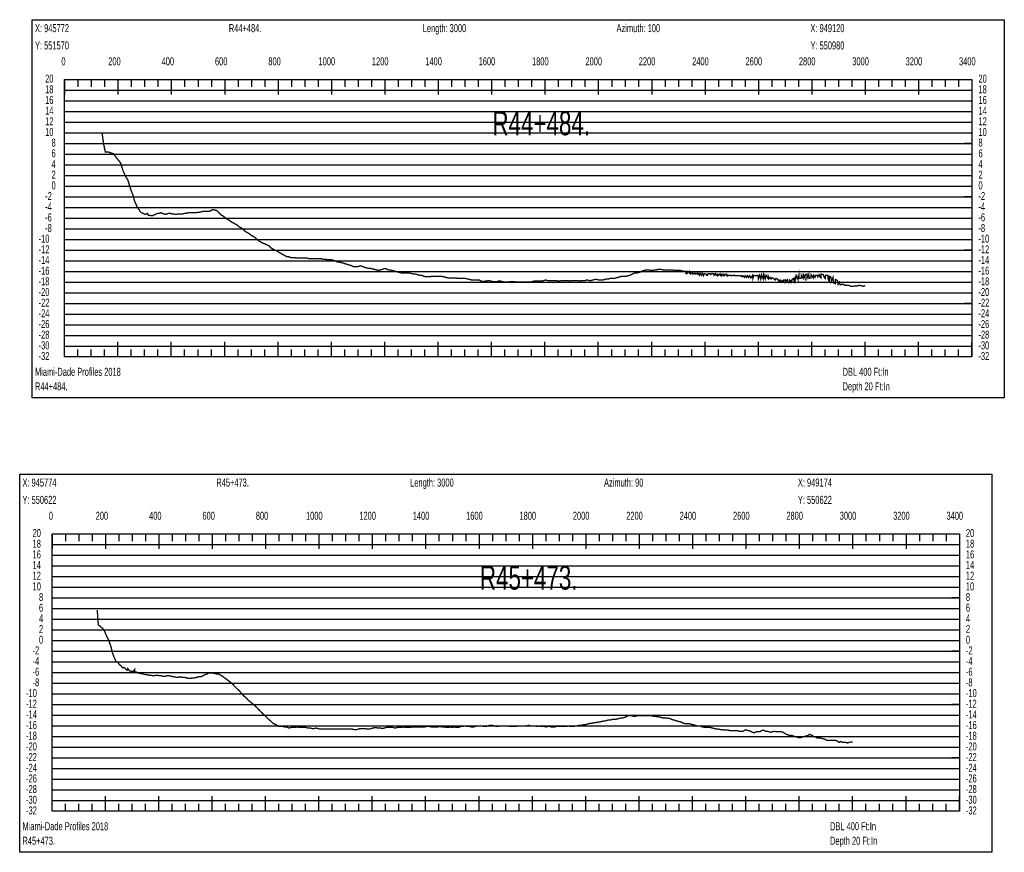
# Model space of a CAD drawing. Header units: inches. Extents: x 471865 to 538526, y 1054316 to 1102451.
# Tile 34 of 114: x 487380 to 491070, y 1074981 to 1078102. Entities that reach past the tile are written whole.
import ezdxf

# ---------------------------------------------------------------- set-up
doc = ezdxf.new("R2010")
doc.units = ezdxf.units.IN
doc.header["$MEASUREMENT"] = 0
for name, color, linetype in [('LABELS', 7, 'Continuous'), ('X_Gr1', 7, 'Continuous'), ('XSECTION', 7, 'Continuous')]:
    doc.layers.add(name, color=color, linetype=linetype)
doc.styles.get("Standard").update_dxf_attribs({"font": 'arial.ttf'})

msp = doc.modelspace()

# ---------------------------------------------------------------- linework, layer by layer
at = {"layer": 'X_Gr1', "color": 6, "linetype": 'Continuous', "lineweight": 18, "true_color": 0xff00ff, "transparency": 33554687, "const_width": 5}
for points in [[(487689.2, 1077675.7), (487689.2, 1077675.7), (487695.4, 1077633.6), (487701.1, 1077606.1), (487715.3, 1077605.4), (487731.2, 1077599.4), (487745.8, 1077581.1), (487758, 1077565.7), (487768.3, 1077534.2), (487778, 1077512.7), (487785, 1077502.8), (487793.2, 1077476.3), (487798.8, 1077458.8), (487804.9, 1077445.2), (487810.1, 1077423.8), (487815.4, 1077411.9), (487820.1, 1077401.1), (487824.5, 1077395.6), (487830.3, 1077384.5), (487836.2, 1077378.8), (487842.7, 1077376.3), (487849.6, 1077372.3), (487855.1, 1077373.8), (487858.5, 1077376.3), (487862.7, 1077369.1), (487867.4, 1077368.5), (487874.2, 1077367.5), (487877.5, 1077367.1), (487879.2, 1077367.9), (487885.5, 1077370.7), (487891.7, 1077373.6), (487898, 1077376), (487904.1, 1077376.2), (487908.7, 1077378.2), (487914.5, 1077376.2), (487920.6, 1077374.2), (487925.3, 1077372.2), (487929.3, 1077374.2), (487933.7, 1077374.2), (487938.8, 1077376.2), (487944.7, 1077376.2), (487950.9, 1077374.2), (487956.7, 1077374.2), (487962.1, 1077372.2), (487967.6, 1077372.2), (487973.5, 1077374.2), (487979.6, 1077374.2), (487985.8, 1077374.2), (487991.7, 1077374.2), (487998, 1077376.2), (488004.7, 1077376.2), (488011.5, 1077378.2), (488018.7, 1077378.2), (488026.1, 1077378.2), (488033.4, 1077378.2), (488040.7, 1077378.2), (488047.7, 1077380.2), (488054.9, 1077380.2), (488062.3, 1077382.2), (488070, 1077384.2), (488077.9, 1077384.2), (488085.6, 1077384.2), (488092.9, 1077384.2), (488099.5, 1077388.2), (488105.8, 1077390.2), (488112.6, 1077388.2), (488119.7, 1077386.2), (488127.2, 1077378.2), (488134.8, 1077370.2), (488142.2, 1077366.2), (488149.8, 1077360.2), (488157.5, 1077354.2), (488165.5, 1077350.2), (488173.5, 1077344.2), (488180.9, 1077340.2), (488188, 1077336.2), (488194.9, 1077332.2), (488202.1, 1077326.2), (488209.8, 1077322.2), (488217.8, 1077316.2), (488225.7, 1077308.2), (488232.9, 1077304.2), (488239.9, 1077300.2), (488247.1, 1077294.2), (488254.3, 1077290.2), (488261.9, 1077286.2), (488269.7, 1077278.2), (488277.4, 1077272.2), (488284.6, 1077268.2), (488291.3, 1077264.2), (488298.6, 1077262.2), (488306.5, 1077258.2), (488314.9, 1077254.2), (488322.7, 1077246.2), (488329.4, 1077242.2), (488335.9, 1077238.2), (488343.4, 1077236.2), (488351.5, 1077230.2), (488359, 1077226.2), (488365.7, 1077222.2), (488373, 1077218.2), (488380.9, 1077214.2), (488388.7, 1077214.2), (488395.8, 1077210.2), (488402.7, 1077210.2), (488410.4, 1077210.2), (488418.7, 1077208.2), (488426.8, 1077208.2), (488434.1, 1077208.2), (488441.2, 1077208.2), (488449, 1077208.2), (488456.9, 1077208.2), (488464.7, 1077206.2), (488472.2, 1077206.2), (488479.5, 1077206.2), (488487.2, 1077206.2), (488494.9, 1077206.2), (488502.4, 1077206.2), (488509.9, 1077206.2), (488517.7, 1077204.2), (488525.8, 1077204.2), (488533.2, 1077202.2), (488540.3, 1077202.2), (488547.5, 1077202.2), (488555, 1077200.2), (488562.7, 1077198.2), (488569.5, 1077194.2), (488576.2, 1077194.2), (488583.5, 1077192.2), (488590.7, 1077190.2), (488597.4, 1077188.2), (488603.4, 1077186.2), (488609.6, 1077184.2), (488616.3, 1077182.2), (488623.8, 1077180.2), (488631.6, 1077176.2), (488638.5, 1077176.2), (488645.6, 1077176.2), (488653.6, 1077178.2), (488662.2, 1077178.2), (488671, 1077174.2), (488678.8, 1077172.2), (488685.8, 1077170.2), (488692.7, 1077170.2), (488700.2, 1077168.2), (488708.7, 1077166.2), (488716.9, 1077164.2), (488724.7, 1077162.2), (488731.8, 1077164.2), (488738.7, 1077166.2), (488746, 1077168.2), (488753.6, 1077168.2), (488761.5, 1077164.2), (488769, 1077164.2), (488776.1, 1077162.2), (488783.1, 1077160.2), (488790, 1077158.2), (488797.4, 1077156.2), (488805.1, 1077154.2), (488812.7, 1077152.2), (488820.5, 1077152.2), (488827.8, 1077152.2), (488834.7, 1077152.2), (488841.8, 1077152.2), (488849.6, 1077150.2), (488857.7, 1077148.2), (488864.8, 1077148.2), (488871.5, 1077146.2), (488878.5, 1077144.2), (488886.2, 1077144.2), (488894.7, 1077140.2), (488902.4, 1077138.2), (488909.3, 1077138.2), (488916.4, 1077138.2), (488924.1, 1077140.2), (488932.2, 1077140.2), (488939.8, 1077140.2), (488946.9, 1077140.2), (488953.8, 1077140.2), (488960.9, 1077140.2), (488969, 1077138.2), (488977.2, 1077136.2), (488984.9, 1077134.2), (488992.1, 1077134.2), (488999.3, 1077134.2), (489006.9, 1077134.2), (489014.4, 1077134.2), (489022.1, 1077132.2), (489029.7, 1077132.2), (489036.5, 1077132.2), (489043.2, 1077132.2), (489050.2, 1077132.2), (489058.2, 1077130.2), (489066.7, 1077128.2), (489074.3, 1077126.2), (489081.1, 1077126.2), (489087.4, 1077126.2), (489094.2, 1077126.2), (489101.9, 1077126.2), (489110.1, 1077122.2), (489117.6, 1077120.2), (489124, 1077122.2), (489130.1, 1077122.2), (489137.1, 1077124.2), (489145.4, 1077122.2), (489153.9, 1077120.2), (489161.1, 1077120.2), (489167.4, 1077120.2), (489174.1, 1077122.2), (489181.6, 1077122.2), (489189.5, 1077120.2), (489197.3, 1077118.2), (489204.7, 1077118.2), (489211.9, 1077118.2), (489218.6, 1077120.2), (489225.7, 1077120.2), (489233.6, 1077120.2), (489241.6, 1077118.2), (489249, 1077118.2), (489255.7, 1077118.2), (489262.9, 1077118.2), (489270.7, 1077118.2), (489278.8, 1077118.2), (489286.6, 1077118.2), (489293.7, 1077118.2), (489300.9, 1077120.2), (489308.3, 1077122.2), (489316, 1077122.2), (489323.6, 1077122.2), (489330.6, 1077122.2), (489337.3, 1077122.2), (489344, 1077124.2), (489351.2, 1077126.2), (489358.3, 1077124.2), (489364.8, 1077124.2), (489370.6, 1077124.2), (489376.5, 1077124.2), (489383.2, 1077124.2), (489390.5, 1077124.2), (489397.7, 1077122.2), (489404.6, 1077122.2), (489411.2, 1077124.2), (489418.1, 1077124.2), (489425.9, 1077124.2), (489433.7, 1077124.2), (489441.1, 1077122.2), (489447.9, 1077124.2), (489454.9, 1077124.2), (489462.4, 1077124.2), (489470.1, 1077124.2), (489477.6, 1077122.2), (489484.2, 1077124.2), (489490.8, 1077124.2), (489498.5, 1077124.2), (489506.6, 1077126.2), (489514.6, 1077124.2), (489521.5, 1077124.2), (489527.8, 1077126.2), (489534.9, 1077128.2), (489543, 1077128.2), (489551.3, 1077126.2), (489558.6, 1077126.2), (489565.1, 1077126.2), (489571.8, 1077128.2), (489578.9, 1077130.2), (489586.2, 1077130.2), (489593.3, 1077132.2), (489600.5, 1077132.2), (489607.8, 1077132.2), (489614.9, 1077134.2), (489622.1, 1077136.2), (489629.6, 1077138.2), (489637.3, 1077140.2), (489645.1, 1077140.2), (489652.7, 1077140.2), (489660.2, 1077142.2), (489667.6, 1077144.2), (489675.1, 1077148.2), (489683, 1077152.2), (489690.9, 1077152.2), (489698.7, 1077154.2), (489706, 1077156.2), (489713.2, 1077160.2), (489720.7, 1077162.2), (489728.4, 1077164.2), (489736.7, 1077164.2), (489744.7, 1077162.2), (489752, 1077162.2), (489758.9, 1077164.2), (489766.1, 1077164.2), (489774.1, 1077166.2), (489782.3, 1077166.2), (489790.3, 1077164.2), (489797.5, 1077164.2), (489804.2, 1077164.2), (489811.6, 1077164.2), (489819.4, 1077164.2), (489827.2, 1077164.2), (489834.3, 1077162.2), (489840.8, 1077162.2), (489847.8, 1077162.2), (489855.6, 1077162.2), (489863.4, 1077160.2), (489870.5, 1077158.2), (489876.9, 1077158.2), (489877.2, 1077150.2), (489881, 1077150.2), (489883.9, 1077158.2), (489891.9, 1077150.2), (489892, 1077156.2), (489895.6, 1077150.2), (489900.2, 1077154.2), (489903.2, 1077148.2), (489907.7, 1077152.2), (489911.3, 1077148.2), (489914.5, 1077152.2), (489919.2, 1077148.2), (489921.7, 1077152.2), (489926.7, 1077144.2), (489929.4, 1077152.2), (489934.4, 1077144.2), (489937.2, 1077152.2), (489942.3, 1077142.2), (489944.9, 1077150.2), (489952.3, 1077148.2), (489954.2, 1077144.2), (489958, 1077144.2), (489959.4, 1077150.2), (489966.1, 1077150.2), (489969.4, 1077146.2), (489973, 1077150.2), (489980.4, 1077150.2), (489981.7, 1077144.2), (489987.9, 1077150.2), (489989.1, 1077144.2), (489995.3, 1077148.2), (489996.1, 1077142.2), (490001.9, 1077148.2), (490007.8, 1077142.2), (490008.4, 1077148.2), (490012, 1077142.2), (490015.7, 1077148.2), (490019.9, 1077142.2), (490023.5, 1077148.2), (490030.7, 1077142.2), (490030.8, 1077146.2), (490034.3, 1077142.2), (490037.1, 1077144.2), (490043.1, 1077144.2), (490045.7, 1077142.2), (490049.7, 1077142.2), (490049.9, 1077144.2), (490057.6, 1077144.2), (490057.7, 1077142.2), (490065.2, 1077142.2), (490065.4, 1077142.2), (490071.9, 1077142.2), (490073.2, 1077142.2), (490078.6, 1077142.2), (490085, 1077140.2), (490086, 1077142.2), (490089, 1077138.2), (490093.8, 1077142.2), (490096.4, 1077136.2), (490101.4, 1077142.2), (490103.7, 1077136.2), (490108.7, 1077142.2), (490111.4, 1077136.2), (490115.6, 1077142.2), (490119.7, 1077134.2), (490126.8, 1077144.2), (490127.6, 1077132.2), (490130.8, 1077142.2), (490138.9, 1077142.2), (490146.3, 1077144.2), (490148.3, 1077130.2), (490153.1, 1077144.2), (490157.1, 1077130.2), (490160.2, 1077146.2), (490166.2, 1077130.2), (490168.3, 1077148.2), (490173.8, 1077130.2), (490177, 1077144.2), (490184.3, 1077132.2), (490185.2, 1077140.2), (490188.1, 1077132.2), (490192.3, 1077136.2), (490196, 1077130.2), (490199, 1077134.2), (490206.3, 1077132.2), (490208, 1077128.2), (490211.9, 1077126.2), (490214, 1077132.2), (490221.8, 1077128.2), (490223.2, 1077124.2), (490227, 1077120.2), (490229.4, 1077126.2), (490234.7, 1077118.2), (490236.5, 1077124.2), (490242.1, 1077120.2), (490242.9, 1077126.2), (490249.3, 1077126.2), (490249.3, 1077118.2), (490256.7, 1077128.2), (490261, 1077116.2), (490265, 1077116.2), (490265.1, 1077126.2), (490272.1, 1077118.2), (490273, 1077126.2), (490279.7, 1077132.2), (490282.3, 1077122.2), (490285.7, 1077134.2), (490285.8, 1077124.2), (490292.3, 1077142.2), (490297.4, 1077126.2), (490300.3, 1077144.2), (490301.2, 1077132.2), (490308.5, 1077132.2), (490309, 1077144.2), (490316, 1077132.2), (490316.9, 1077146.2), (490323.2, 1077132.2), (490323.6, 1077146.2), (490329.9, 1077148.2), (490330.2, 1077132.2), (490337.2, 1077148.2), (490337.7, 1077132.2), (490345.7, 1077134.2), (490346.1, 1077146.2), (490353.5, 1077134.2), (490354.8, 1077144.2), (490360.4, 1077136.2), (490362.5, 1077144.2), (490369.1, 1077144.2), (490371.1, 1077138.2), (490375.8, 1077146.2), (490379.1, 1077138.2), (490383.3, 1077134.2), (490383.3, 1077148.2), (490391.6, 1077146.2), (490395.2, 1077136.2), (490398.9, 1077132.2), (490400, 1077144.2), (490407.8, 1077144.2), (490410.2, 1077128.2), (490413.9, 1077122.2), (490414.5, 1077140.2), (490420.9, 1077136.2), (490421.1, 1077120.2), (490428.2, 1077136.2), (490428.7, 1077116.2), (490436, 1077112.2), (490436.5, 1077128.2), (490444.6, 1077124.2), (490446.8, 1077110.2), (490451.8, 1077118.2), (490454.3, 1077108.2), (490458.2, 1077108.2), (490461.8, 1077110.2), (490465.1, 1077110.2), (490470, 1077108.2), (490472.5, 1077106.2), (490480.4, 1077106.2), (490488, 1077106.2), (490495, 1077102.2), (490501.9, 1077102.2), (490509.5, 1077104.2), (490517.6, 1077104.2), (490525.7, 1077106.2), (490537.6, 1077104.2), (490541.5, 1077102.2), (490548.5, 1077105.9)], [(487670.8, 1075889.5), (487670.8, 1075889.5), (487675, 1075833.6), (487685.5, 1075824.5), (487694.6, 1075817.3), (487705.1, 1075793.7), (487712.1, 1075779.6), (487722.4, 1075751.8), (487727.1, 1075730.3), (487738.4, 1075701.3), (487741.9, 1075695.3), (487749, 1075691.9), (487754.6, 1075683.2), (487759.9, 1075680.4), (487765.6, 1075672.3), (487770.7, 1075673.8), (487775.5, 1075670.1), (487780.2, 1075664.8), (487782.6, 1075662.9), (487784.9, 1075669.8), (487790.2, 1075662.9), (487792.7, 1075660.2), (487798.9, 1075659.3), (487805.3, 1075658.3), (487811.5, 1075666.6), (487811.6, 1075657.4), (487817.5, 1075656.6), (487822.9, 1075652.6), (487828.1, 1075652.6), (487833.5, 1075650.6), (487839.5, 1075650.6), (487845.6, 1075648.6), (487851.6, 1075646.6), (487857.9, 1075646.6), (487864.9, 1075644.6), (487872.3, 1075644.6), (487879.1, 1075642.6), (487884.9, 1075642.6), (487890.7, 1075644.6), (487897.2, 1075644.6), (487904, 1075642.6), (487910.5, 1075642.6), (487916.3, 1075640.6), (487921.7, 1075640.6), (487927.2, 1075640.6), (487933, 1075642.6), (487939.1, 1075642.6), (487944.3, 1075641.5), (487949.6, 1075640.4), (487954.8, 1075639.3), (487960, 1075638.2), (487965.2, 1075637.1), (487967.5, 1075636.6), (487974.4, 1075636.6), (487981.4, 1075638.6), (487989.1, 1075636.6), (487997.5, 1075636.6), (488005.8, 1075634.6), (488013.5, 1075632.6), (488020.7, 1075632.6), (488028, 1075634.6), (488035.7, 1075634.6), (488044, 1075636.6), (488052.2, 1075638.6), (488060, 1075638.6), (488067.3, 1075642.6), (488073.9, 1075646.6), (488080.8, 1075648.6), (488088.4, 1075652.6), (488096.9, 1075652.6), (488105.5, 1075652.6), (488113.3, 1075650.6), (488120.3, 1075648.6), (488126.9, 1075648.6), (488133.4, 1075644.6), (488140.3, 1075640.6), (488147.9, 1075634.6), (488156.4, 1075628.6), (488164.7, 1075622.6), (488172, 1075616.6), (488178.8, 1075610.6), (488185.9, 1075602.6), (488194.1, 1075594.6), (488202.7, 1075586.6), (488211.5, 1075576.6), (488220.1, 1075566.6), (488228, 1075560.6), (488235, 1075552.6), (488241.9, 1075546.6), (488249.9, 1075540.6), (488258.9, 1075532.6), (488267.7, 1075524.6), (488275.5, 1075516.6), (488282.5, 1075508.6), (488289.6, 1075502.6), (488297.6, 1075494.6), (488305.9, 1075486.6), (488313.9, 1075478.6), (488321.3, 1075472.6), (488329, 1075464.6), (488337.1, 1075460.6), (488344.7, 1075456.6), (488351.7, 1075452.6), (488358.8, 1075452.6), (488366.2, 1075452.6), (488373.7, 1075450.6), (488381.2, 1075450.6), (488389.2, 1075446.6), (488397, 1075448.6), (488404.9, 1075448.6), (488413, 1075448.6), (488421.3, 1075450.6), (488429.5, 1075448.6), (488437.3, 1075448.6), (488444.9, 1075448.6), (488452.8, 1075448.6), (488460.8, 1075446.6), (488468.6, 1075446.6), (488476.1, 1075444.6), (488483, 1075444.6), (488489.8, 1075446.6), (488497.5, 1075444.6), (488505.7, 1075442.6), (488625.8, 1075442.6), (488635, 1075440.6), (488642.6, 1075440.6), (488649.1, 1075442.6), (488656.1, 1075444.6), (488664.6, 1075444.6), (488674, 1075444.6), (488683, 1075442.6), (488690.8, 1075442.6), (488697.6, 1075444.6), (488704.5, 1075446.6), (488712.9, 1075448.6), (488722.2, 1075446.6), (488731.2, 1075446.6), (488739.4, 1075444.6), (488746.8, 1075446.6), (488754.3, 1075448.6), (488762.4, 1075448.6), (488770.9, 1075448.6), (488779.2, 1075448.6), (488787.2, 1075446.6), (488795.2, 1075448.6), (488803, 1075448.6), (488810.8, 1075448.6), (488818.9, 1075450.6), (488827.2, 1075448.6), (488835.2, 1075448.6), (488843, 1075448.6), (488850.9, 1075450.6), (488859.1, 1075450.6), (488867.1, 1075450.6), (488875.3, 1075450.6), (488883.3, 1075450.6), (488890.8, 1075450.6), (488898, 1075450.6), (488905.7, 1075452.6), (488914.5, 1075452.6), (488923.5, 1075450.6), (488931.8, 1075450.6), (488939.2, 1075450.6), (488946.6, 1075450.6), (488954.7, 1075452.6), (488963.5, 1075450.6), (488972.3, 1075450.6), (488980.2, 1075448.6), (488987.2, 1075448.6), (488994.1, 1075450.6), (489001.5, 1075448.6), (489009.4, 1075450.6), (489017.5, 1075448.6), (489025.6, 1075448.6), (489033.1, 1075452.6), (489040.2, 1075452.6), (489048.1, 1075454.6), (489056.9, 1075452.6), (489065.7, 1075452.6), (489073.8, 1075450.6), (489080.9, 1075450.6), (489087.6, 1075452.6), (489095.2, 1075454.6), (489103.8, 1075454.6), (489112.8, 1075454.6), (489120.9, 1075452.6), (489128, 1075452.6), (489134.8, 1075454.6), (489142.4, 1075456.6), (489150.6, 1075456.6), (489158.6, 1075454.6), (489166.3, 1075452.6), (489173.1, 1075452.6), (489179.9, 1075454.6), (489187.3, 1075454.6), (489194.9, 1075454.6), (489201.9, 1075454.6), (489209.1, 1075454.6), (489216.9, 1075452.6), (489225, 1075452.6), (489232.8, 1075452.6), (489240.3, 1075452.6), (489248, 1075454.6), (489256, 1075454.6), (489264.2, 1075454.6), (489272, 1075454.6), (489279.4, 1075454.6), (489287, 1075456.6), (489294.6, 1075454.6), (489302.6, 1075454.6), (489310.4, 1075454.6), (489317.6, 1075452.6), (489324.6, 1075454.6), (489331.8, 1075452.6), (489339.2, 1075452.6), (489346.2, 1075452.6), (489352.6, 1075450.6), (489358.8, 1075452.6), (489365.2, 1075452.6), (489372.4, 1075450.6), (489379.2, 1075450.6), (489385.1, 1075450.6), (489390.9, 1075452.6), (489397.2, 1075452.6), (489404.2, 1075452.6), (489410.8, 1075452.6), (489416.9, 1075452.6), (489423.2, 1075452.6), (489429.6, 1075452.6), (489436, 1075454.6), (489442.5, 1075452.6), (489449.4, 1075452.6), (489456.5, 1075452.6), (489463.2, 1075454.6), (489469.7, 1075454.6), (489476.4, 1075456.6), (489483.7, 1075456.6), (489491.3, 1075458.6), (489498.3, 1075458.6), (489504.9, 1075460.6), (489511.5, 1075462.6), (489518.3, 1075464.6), (489525.5, 1075464.6), (489532.6, 1075466.6), (489539.3, 1075466.6), (489545.8, 1075468.6), (489552.4, 1075468.6), (489559.4, 1075470.6), (489566.5, 1075472.6), (489573.2, 1075472.6), (489579.3, 1075474.6), (489585.5, 1075476.6), (489592.7, 1075476.6), (489600.1, 1075478.6), (489607, 1075478.6), (489613.2, 1075478.6), (489619.3, 1075480.6), (489626.2, 1075482.6), (489633.5, 1075484.6), (489640.6, 1075484.6), (489647.1, 1075486.6), (489653, 1075488.6), (489659.2, 1075492.6), (489666.4, 1075492.6), (489674.2, 1075492.6), (489681.5, 1075490.6), (489688, 1075490.6), (489694.3, 1075492.6), (489701, 1075492.6), (489708.3, 1075492.6), (489715.8, 1075492.6), (489722.4, 1075492.6), (489728.3, 1075492.6), (489734.4, 1075492.6), (489741.2, 1075492.6), (489748.4, 1075492.6), (489755.2, 1075490.6), (489761.8, 1075490.6), (489768.2, 1075488.6), (489775.2, 1075488.6), (489782.5, 1075486.6), (489789.8, 1075484.6), (489796.5, 1075484.6), (489802.7, 1075484.6), (489809.2, 1075482.6), (489816.3, 1075482.6), (489824, 1075478.6), (489831.5, 1075476.6), (489838, 1075474.6), (489844.5, 1075472.6), (489852.1, 1075470.6), (489860.5, 1075468.6), (489868.6, 1075464.6), (489875.4, 1075462.6), (489881.9, 1075462.6), (489889, 1075462.6), (489896.8, 1075460.6), (489904.7, 1075458.6), (489911.7, 1075456.6), (489918.4, 1075454.6), (489925.3, 1075454.6), (489932.7, 1075452.6), (489940.7, 1075450.6), (489948.1, 1075448.6), (489954.9, 1075448.6), (489961.7, 1075448.6), (489968.9, 1075448.6), (489976.6, 1075446.6), (489984, 1075444.6), (489991.2, 1075442.6), (489998.4, 1075442.6), (490005.8, 1075440.6), (490013.2, 1075440.6), (490020.3, 1075438.6), (490027.6, 1075438.6), (490035.1, 1075438.6), (490042.3, 1075436.6), (490049.2, 1075436.6), (490055.9, 1075436.6), (490062.8, 1075436.6), (490069.9, 1075436.6), (490077.1, 1075434.6), (490084.4, 1075434.6), (490090.9, 1075434.6), (490097.5, 1075438.6), (490105, 1075438.6), (490112.4, 1075436.6), (490119.3, 1075434.6), (490125.6, 1075430.6), (490132.6, 1075428.6), (490140.1, 1075432.6), (490147.2, 1075432.6), (490153.8, 1075432.6), (490160, 1075436.6), (490167, 1075438.6), (490174.7, 1075434.6), (490182, 1075434.6), (490188.3, 1075432.6), (490194.3, 1075430.6), (490201.2, 1075432.6), (490208.5, 1075434.6), (490215.1, 1075432.6), (490221.1, 1075432.6), (490227, 1075432.6), (490233.6, 1075432.6), (490240.6, 1075430.6), (490247.1, 1075426.6), (490253.4, 1075422.6), (490259.5, 1075420.6), (490265.6, 1075418.6), (490272.2, 1075418.6), (490279.2, 1075416.6), (490286.2, 1075414.6), (490292.5, 1075412.6), (490298.6, 1075410.6), (490305.5, 1075410.6), (490312.7, 1075412.6), (490320.2, 1075414.6), (490327, 1075416.6), (490333.3, 1075418.6), (490339.7, 1075422.6), (490350.8, 1075418.6), (490355, 1075414.6), (490362.5, 1075412.6), (490369.2, 1075408.6), (490375.6, 1075408.6), (490382.5, 1075408.6), (490389.9, 1075406.6), (490397.2, 1075404.6), (490404.3, 1075400.6), (490410.9, 1075400.6), (490417, 1075400.6), (490423.4, 1075400.6), (490430.6, 1075400.6), (490438.1, 1075400.6), (490444.9, 1075396.6), (490450.6, 1075392.6), (490456.5, 1075396.6), (490463.2, 1075392.6), (490470.2, 1075392.6), (490476.6, 1075392.6), (490482.1, 1075390.6), (490488, 1075392.6), (490495, 1075394.6), (490501.5, 1075392.9)]]:
    msp.add_lwpolyline(points, dxfattribs=at)
at = {"layer": 'XSECTION', "color": 18, "linetype": 'Continuous', "true_color": 0x000000}
for points in [[(487427.3, 1078102.2), (491069.7, 1078102.2), (491069.7, 1076684.2), (487427.3, 1076684.2), (487427.3, 1078102.2)], [(487548.5, 1077878.2), (490948.5, 1077878.2), (490948.5, 1076838.2), (487548.5, 1076838.2), (487548.5, 1077878.2)], [(487548.5, 1077878.2), (487548.5, 1077821.8)], [(487548.5, 1077878.2), (487548.5, 1077821.8)], [(487548.5, 1077878.2), (487548.5, 1077850.2)], [(487548.5, 1077878.2), (487548.5, 1077850.2)], [(487598.5, 1077878.2), (487598.5, 1077850.2)], [(487648.5, 1077878.2), (487648.5, 1077850.2)], [(487698.5, 1077878.2), (487698.5, 1077850.2)], [(487748.5, 1077878.2), (487748.5, 1077821.8)], [(487748.5, 1077878.2), (487748.5, 1077850.2)], [(487798.5, 1077878.2), (487798.5, 1077850.2)], [(487848.5, 1077878.2), (487848.5, 1077850.2)], [(487898.5, 1077878.2), (487898.5, 1077850.2)], [(487948.5, 1077878.2), (487948.5, 1077821.8)], [(487948.5, 1077878.2), (487948.5, 1077850.2)], [(487998.5, 1077878.2), (487998.5, 1077850.2)], [(488048.5, 1077878.2), (488048.5, 1077850.2)], [(488098.5, 1077878.2), (488098.5, 1077850.2)], [(488148.5, 1077878.2), (488148.5, 1077821.8)], [(488148.5, 1077878.2), (488148.5, 1077850.2)], [(488198.5, 1077878.2), (488198.5, 1077850.2)], [(488248.5, 1077878.2), (488248.5, 1077850.2)], [(488298.5, 1077878.2), (488298.5, 1077850.2)], [(488348.5, 1077878.2), (488348.5, 1077821.8)], [(488348.5, 1077878.2), (488348.5, 1077850.2)], [(488398.5, 1077878.2), (488398.5, 1077850.2)], [(488448.5, 1077878.2), (488448.5, 1077850.2)], [(488498.5, 1077878.2), (488498.5, 1077850.2)], [(488548.5, 1077878.2), (488548.5, 1077821.8)], [(488548.5, 1077878.2), (488548.5, 1077850.2)], [(488598.5, 1077878.2), (488598.5, 1077850.2)], [(488648.5, 1077878.2), (488648.5, 1077850.2)], [(488698.5, 1077878.2), (488698.5, 1077850.2)], [(488748.5, 1077878.2), (488748.5, 1077821.8)], [(488748.5, 1077878.2), (488748.5, 1077850.2)], [(488798.5, 1077878.2), (488798.5, 1077850.2)], [(488848.5, 1077878.2), (488848.5, 1077850.2)], [(488898.5, 1077878.2), (488898.5, 1077850.2)], [(488948.5, 1077878.2), (488948.5, 1077821.8)], [(488948.5, 1077878.2), (488948.5, 1077850.2)], [(488998.5, 1077878.2), (488998.5, 1077850.2)], [(489048.5, 1077878.2), (489048.5, 1077850.2)], [(489098.5, 1077878.2), (489098.5, 1077850.2)], [(489148.5, 1077878.2), (489148.5, 1077821.8)], [(489148.5, 1077878.2), (489148.5, 1077850.2)], [(489198.5, 1077878.2), (489198.5, 1077850.2)], [(489248.5, 1077878.2), (489248.5, 1077850.2)], [(489298.5, 1077878.2), (489298.5, 1077850.2)], [(489348.5, 1077878.2), (489348.5, 1077821.8)], [(489348.5, 1077878.2), (489348.5, 1077850.2)], [(489398.5, 1077878.2), (489398.5, 1077850.2)], [(489448.5, 1077878.2), (489448.5, 1077850.2)], [(489498.5, 1077878.2), (489498.5, 1077850.2)], [(489548.5, 1077878.2), (489548.5, 1077821.8)], [(489548.5, 1077878.2), (489548.5, 1077850.2)], [(489598.5, 1077878.2), (489598.5, 1077850.2)], [(489648.5, 1077878.2), (489648.5, 1077850.2)], [(489698.5, 1077878.2), (489698.5, 1077850.2)], [(489748.5, 1077878.2), (489748.5, 1077821.8)], [(489748.5, 1077878.2), (489748.5, 1077850.2)], [(489798.5, 1077878.2), (489798.5, 1077850.2)], [(489848.5, 1077878.2), (489848.5, 1077850.2)], [(489898.5, 1077878.2), (489898.5, 1077850.2)], [(489948.5, 1077878.2), (489948.5, 1077821.8)], [(489948.5, 1077878.2), (489948.5, 1077850.2)], [(489998.5, 1077878.2), (489998.5, 1077850.2)], [(490048.5, 1077878.2), (490048.5, 1077850.2)], [(490098.5, 1077878.2), (490098.5, 1077850.2)], [(490148.5, 1077878.2), (490148.5, 1077821.8)], [(490148.5, 1077878.2), (490148.5, 1077850.2)], [(490198.5, 1077878.2), (490198.5, 1077850.2)], [(490248.5, 1077878.2), (490248.5, 1077850.2)], [(490298.5, 1077878.2), (490298.5, 1077850.2)], [(490348.5, 1077878.2), (490348.5, 1077821.8)], [(490348.5, 1077878.2), (490348.5, 1077850.2)], [(490398.5, 1077878.2), (490398.5, 1077850.2)], [(490448.5, 1077878.2), (490448.5, 1077850.2)], [(490498.5, 1077878.2), (490498.5, 1077850.2)], [(490548.5, 1077878.2), (490548.5, 1077821.8)], [(490548.5, 1077878.2), (490548.5, 1077850.2)], [(490598.5, 1077878.2), (490598.5, 1077850.2)], [(490648.5, 1077878.2), (490648.5, 1077850.2)], [(490698.5, 1077878.2), (490698.5, 1077850.2)], [(490748.5, 1077878.2), (490748.5, 1077821.8)], [(490748.5, 1077878.2), (490748.5, 1077850.2)], [(490798.5, 1077878.2), (490798.5, 1077850.2)], [(490848.5, 1077878.2), (490848.5, 1077850.2)], [(490898.5, 1077878.2), (490898.5, 1077850.2)], [(490948.5, 1077878.2), (490948.5, 1077821.8)], [(490948.5, 1077878.2), (490948.5, 1077850.2)], [(487548.5, 1077638.2), (487576.5, 1077638.2)], [(490948.5, 1077638.2), (490920.5, 1077638.2)], [(487548.5, 1077438.2), (487576.5, 1077438.2)], [(490948.5, 1077438.2), (490920.5, 1077438.2)], [(487548.5, 1077238.2), (487576.5, 1077238.2)], [(490948.5, 1077238.2), (490920.5, 1077238.2)], [(487548.5, 1077038.2), (487576.5, 1077038.2)], [(490948.5, 1077038.2), (490920.5, 1077038.2)], [(487548.5, 1076838.2), (487548.5, 1076894.6)], [(487548.5, 1076838.2), (487548.5, 1076894.6)], [(487548.5, 1076838.2), (487548.5, 1076866.2)], [(487548.5, 1076838.2), (487548.5, 1076866.2)], [(487598.5, 1076838.2), (487598.5, 1076866.2)], [(487648.5, 1076838.2), (487648.5, 1076866.2)], [(487698.5, 1076838.2), (487698.5, 1076866.2)], [(487748.5, 1076838.2), (487748.5, 1076894.6)], [(487748.5, 1076838.2), (487748.5, 1076866.2)], [(487798.5, 1076838.2), (487798.5, 1076866.2)], [(487848.5, 1076838.2), (487848.5, 1076866.2)], [(487898.5, 1076838.2), (487898.5, 1076866.2)], [(487948.5, 1076838.2), (487948.5, 1076894.6)], [(487948.5, 1076838.2), (487948.5, 1076866.2)], [(487998.5, 1076838.2), (487998.5, 1076866.2)], [(488048.5, 1076838.2), (488048.5, 1076866.2)], [(488098.5, 1076838.2), (488098.5, 1076866.2)], [(488148.5, 1076838.2), (488148.5, 1076894.6)], [(488148.5, 1076838.2), (488148.5, 1076866.2)], [(488198.5, 1076838.2), (488198.5, 1076866.2)], [(488248.5, 1076838.2), (488248.5, 1076866.2)], [(488298.5, 1076838.2), (488298.5, 1076866.2)], [(488348.5, 1076838.2), (488348.5, 1076894.6)], [(488348.5, 1076838.2), (488348.5, 1076866.2)], [(488398.5, 1076838.2), (488398.5, 1076866.2)], [(488448.5, 1076838.2), (488448.5, 1076866.2)], [(488498.5, 1076838.2), (488498.5, 1076866.2)], [(488548.5, 1076838.2), (488548.5, 1076894.6)], [(488548.5, 1076838.2), (488548.5, 1076866.2)], [(488598.5, 1076838.2), (488598.5, 1076866.2)], [(488648.5, 1076838.2), (488648.5, 1076866.2)], [(488698.5, 1076838.2), (488698.5, 1076866.2)], [(488748.5, 1076838.2), (488748.5, 1076894.6)], [(488748.5, 1076838.2), (488748.5, 1076866.2)], [(488798.5, 1076838.2), (488798.5, 1076866.2)], [(488848.5, 1076838.2), (488848.5, 1076866.2)], [(488898.5, 1076838.2), (488898.5, 1076866.2)], [(488948.5, 1076838.2), (488948.5, 1076894.6)], [(488948.5, 1076838.2), (488948.5, 1076866.2)], [(488998.5, 1076838.2), (488998.5, 1076866.2)], [(489048.5, 1076838.2), (489048.5, 1076866.2)], [(489098.5, 1076838.2), (489098.5, 1076866.2)], [(489148.5, 1076838.2), (489148.5, 1076894.6)], [(489148.5, 1076838.2), (489148.5, 1076866.2)], [(489198.5, 1076838.2), (489198.5, 1076866.2)], [(489248.5, 1076838.2), (489248.5, 1076866.2)], [(489298.5, 1076838.2), (489298.5, 1076866.2)], [(489348.5, 1076838.2), (489348.5, 1076894.6)], [(489348.5, 1076838.2), (489348.5, 1076866.2)], [(489398.5, 1076838.2), (489398.5, 1076866.2)], [(489448.5, 1076838.2), (489448.5, 1076866.2)], [(489498.5, 1076838.2), (489498.5, 1076866.2)], [(489548.5, 1076838.2), (489548.5, 1076894.6)], [(489548.5, 1076838.2), (489548.5, 1076866.2)], [(489598.5, 1076838.2), (489598.5, 1076866.2)], [(489648.5, 1076838.2), (489648.5, 1076866.2)], [(489698.5, 1076838.2), (489698.5, 1076866.2)], [(489748.5, 1076838.2), (489748.5, 1076894.6)], [(489748.5, 1076838.2), (489748.5, 1076866.2)], [(489798.5, 1076838.2), (489798.5, 1076866.2)], [(489848.5, 1076838.2), (489848.5, 1076866.2)], [(489898.5, 1076838.2), (489898.5, 1076866.2)], [(489948.5, 1076838.2), (489948.5, 1076894.6)], [(489948.5, 1076838.2), (489948.5, 1076866.2)], [(489998.5, 1076838.2), (489998.5, 1076866.2)], [(490048.5, 1076838.2), (490048.5, 1076866.2)], [(490098.5, 1076838.2), (490098.5, 1076866.2)], [(490148.5, 1076838.2), (490148.5, 1076894.6)], [(490148.5, 1076838.2), (490148.5, 1076866.2)], [(490198.5, 1076838.2), (490198.5, 1076866.2)], [(490248.5, 1076838.2), (490248.5, 1076866.2)], [(490298.5, 1076838.2), (490298.5, 1076866.2)], [(490348.5, 1076838.2), (490348.5, 1076894.6)], [(490348.5, 1076838.2), (490348.5, 1076866.2)], [(490398.5, 1076838.2), (490398.5, 1076866.2)], [(490448.5, 1076838.2), (490448.5, 1076866.2)], [(490498.5, 1076838.2), (490498.5, 1076866.2)], [(490548.5, 1076838.2), (490548.5, 1076894.6)], [(490548.5, 1076838.2), (490548.5, 1076866.2)], [(490598.5, 1076838.2), (490598.5, 1076866.2)], [(490648.5, 1076838.2), (490648.5, 1076866.2)], [(490698.5, 1076838.2), (490698.5, 1076866.2)], [(490748.5, 1076838.2), (490748.5, 1076894.6)], [(490748.5, 1076838.2), (490748.5, 1076866.2)], [(490798.5, 1076838.2), (490798.5, 1076866.2)], [(490848.5, 1076838.2), (490848.5, 1076866.2)], [(490898.5, 1076838.2), (490898.5, 1076866.2)], [(490948.5, 1076838.2), (490948.5, 1076894.6)], [(490948.5, 1076838.2), (490948.5, 1076866.2)], [(487380.3, 1076398.6), (491022.7, 1076398.6), (491022.7, 1074980.6), (487380.3, 1074980.6), (487380.3, 1076398.6)], [(487501.5, 1076174.6), (490901.5, 1076174.6), (490901.5, 1075134.6), (487501.5, 1075134.6), (487501.5, 1076174.6)], [(487501.5, 1076174.6), (487501.5, 1076118.2)], [(487501.5, 1076174.6), (487501.5, 1076118.2)], [(487501.5, 1076174.6), (487501.5, 1076146.6)], [(487501.5, 1076174.6), (487501.5, 1076146.6)], [(487551.5, 1076174.6), (487551.5, 1076146.6)], [(487601.5, 1076174.6), (487601.5, 1076146.6)], [(487651.5, 1076174.6), (487651.5, 1076146.6)], [(487701.5, 1076174.6), (487701.5, 1076118.2)], [(487701.5, 1076174.6), (487701.5, 1076146.6)], [(487751.5, 1076174.6), (487751.5, 1076146.6)], [(487801.5, 1076174.6), (487801.5, 1076146.6)], [(487851.5, 1076174.6), (487851.5, 1076146.6)], [(487901.5, 1076174.6), (487901.5, 1076118.2)], [(487901.5, 1076174.6), (487901.5, 1076146.6)], [(487951.5, 1076174.6), (487951.5, 1076146.6)], [(488001.5, 1076174.6), (488001.5, 1076146.6)], [(488051.5, 1076174.6), (488051.5, 1076146.6)], [(488101.5, 1076174.6), (488101.5, 1076118.2)], [(488101.5, 1076174.6), (488101.5, 1076146.6)], [(488151.5, 1076174.6), (488151.5, 1076146.6)], [(488201.5, 1076174.6), (488201.5, 1076146.6)], [(488251.5, 1076174.6), (488251.5, 1076146.6)], [(488301.5, 1076174.6), (488301.5, 1076118.2)], [(488301.5, 1076174.6), (488301.5, 1076146.6)], [(488351.5, 1076174.6), (488351.5, 1076146.6)], [(488401.5, 1076174.6), (488401.5, 1076146.6)], [(488451.5, 1076174.6), (488451.5, 1076146.6)], [(488501.5, 1076174.6), (488501.5, 1076118.2)], [(488501.5, 1076174.6), (488501.5, 1076146.6)], [(488551.5, 1076174.6), (488551.5, 1076146.6)], [(488601.5, 1076174.6), (488601.5, 1076146.6)], [(488651.5, 1076174.6), (488651.5, 1076146.6)], [(488701.5, 1076174.6), (488701.5, 1076118.2)], [(488701.5, 1076174.6), (488701.5, 1076146.6)], [(488751.5, 1076174.6), (488751.5, 1076146.6)], [(488801.5, 1076174.6), (488801.5, 1076146.6)], [(488851.5, 1076174.6), (488851.5, 1076146.6)], [(488901.5, 1076174.6), (488901.5, 1076118.2)], [(488901.5, 1076174.6), (488901.5, 1076146.6)], [(488951.5, 1076174.6), (488951.5, 1076146.6)], [(489001.5, 1076174.6), (489001.5, 1076146.6)], [(489051.5, 1076174.6), (489051.5, 1076146.6)], [(489101.5, 1076174.6), (489101.5, 1076118.2)], [(489101.5, 1076174.6), (489101.5, 1076146.6)], [(489151.5, 1076174.6), (489151.5, 1076146.6)], [(489201.5, 1076174.6), (489201.5, 1076146.6)], [(489251.5, 1076174.6), (489251.5, 1076146.6)], [(489301.5, 1076174.6), (489301.5, 1076118.2)], [(489301.5, 1076174.6), (489301.5, 1076146.6)], [(489351.5, 1076174.6), (489351.5, 1076146.6)], [(489401.5, 1076174.6), (489401.5, 1076146.6)], [(489451.5, 1076174.6), (489451.5, 1076146.6)], [(489501.5, 1076174.6), (489501.5, 1076118.2)], [(489501.5, 1076174.6), (489501.5, 1076146.6)], [(489551.5, 1076174.6), (489551.5, 1076146.6)], [(489601.5, 1076174.6), (489601.5, 1076146.6)], [(489651.5, 1076174.6), (489651.5, 1076146.6)], [(489701.5, 1076174.6), (489701.5, 1076118.2)], [(489701.5, 1076174.6), (489701.5, 1076146.6)], [(489751.5, 1076174.6), (489751.5, 1076146.6)], [(489801.5, 1076174.6), (489801.5, 1076146.6)], [(489851.5, 1076174.6), (489851.5, 1076146.6)], [(489901.5, 1076174.6), (489901.5, 1076118.2)], [(489901.5, 1076174.6), (489901.5, 1076146.6)], [(489951.5, 1076174.6), (489951.5, 1076146.6)], [(490001.5, 1076174.6), (490001.5, 1076146.6)], [(490051.5, 1076174.6), (490051.5, 1076146.6)], [(490101.5, 1076174.6), (490101.5, 1076118.2)], [(490101.5, 1076174.6), (490101.5, 1076146.6)], [(490151.5, 1076174.6), (490151.5, 1076146.6)], [(490201.5, 1076174.6), (490201.5, 1076146.6)], [(490251.5, 1076174.6), (490251.5, 1076146.6)], [(490301.5, 1076174.6), (490301.5, 1076118.2)], [(490301.5, 1076174.6), (490301.5, 1076146.6)], [(490351.5, 1076174.6), (490351.5, 1076146.6)], [(490401.5, 1076174.6), (490401.5, 1076146.6)], [(490451.5, 1076174.6), (490451.5, 1076146.6)], [(490501.5, 1076174.6), (490501.5, 1076118.2)], [(490501.5, 1076174.6), (490501.5, 1076146.6)], [(490551.5, 1076174.6), (490551.5, 1076146.6)], [(490601.5, 1076174.6), (490601.5, 1076146.6)], [(490651.5, 1076174.6), (490651.5, 1076146.6)], [(490701.5, 1076174.6), (490701.5, 1076118.2)], [(490701.5, 1076174.6), (490701.5, 1076146.6)], [(490751.5, 1076174.6), (490751.5, 1076146.6)], [(490801.5, 1076174.6), (490801.5, 1076146.6)], [(490851.5, 1076174.6), (490851.5, 1076146.6)], [(490901.5, 1076174.6), (490901.5, 1076118.2)], [(490901.5, 1076174.6), (490901.5, 1076146.6)], [(487501.5, 1075934.6), (487529.5, 1075934.6)], [(490901.5, 1075934.6), (490873.5, 1075934.6)], [(487501.5, 1075734.6), (487529.5, 1075734.6)], [(490901.5, 1075734.6), (490873.5, 1075734.6)], [(487501.5, 1075534.6), (487529.5, 1075534.6)], [(490901.5, 1075534.6), (490873.5, 1075534.6)], [(487501.5, 1075334.6), (487529.5, 1075334.6)], [(490901.5, 1075334.6), (490873.5, 1075334.6)], [(487501.5, 1075134.6), (487501.5, 1075191)], [(487501.5, 1075134.6), (487501.5, 1075191)], [(487701.5, 1075134.6), (487701.5, 1075191)], [(487901.5, 1075134.6), (487901.5, 1075191)], [(488101.5, 1075134.6), (488101.5, 1075191)], [(488301.5, 1075134.6), (488301.5, 1075191)], [(488501.5, 1075134.6), (488501.5, 1075191)], [(488701.5, 1075134.6), (488701.5, 1075191)], [(488901.5, 1075134.6), (488901.5, 1075191)], [(489101.5, 1075134.6), (489101.5, 1075191)], [(489301.5, 1075134.6), (489301.5, 1075191)], [(489501.5, 1075134.6), (489501.5, 1075191)], [(489701.5, 1075134.6), (489701.5, 1075191)], [(489901.5, 1075134.6), (489901.5, 1075191)], [(490101.5, 1075134.6), (490101.5, 1075191)], [(490301.5, 1075134.6), (490301.5, 1075191)], [(490501.5, 1075134.6), (490501.5, 1075191)], [(490701.5, 1075134.6), (490701.5, 1075191)], [(490901.5, 1075134.6), (490901.5, 1075191)], [(487501.5, 1075134.6), (487501.5, 1075162.6)], [(487501.5, 1075134.6), (487501.5, 1075162.6)], [(487551.5, 1075134.6), (487551.5, 1075162.6)], [(487601.5, 1075134.6), (487601.5, 1075162.6)], [(487651.5, 1075134.6), (487651.5, 1075162.6)], [(487701.5, 1075134.6), (487701.5, 1075162.6)], [(487751.5, 1075134.6), (487751.5, 1075162.6)], [(487801.5, 1075134.6), (487801.5, 1075162.6)], [(487851.5, 1075134.6), (487851.5, 1075162.6)], [(487901.5, 1075134.6), (487901.5, 1075162.6)], [(487951.5, 1075134.6), (487951.5, 1075162.6)], [(488001.5, 1075134.6), (488001.5, 1075162.6)], [(488051.5, 1075134.6), (488051.5, 1075162.6)], [(488101.5, 1075134.6), (488101.5, 1075162.6)], [(488151.5, 1075134.6), (488151.5, 1075162.6)], [(488201.5, 1075134.6), (488201.5, 1075162.6)], [(488251.5, 1075134.6), (488251.5, 1075162.6)], [(488301.5, 1075134.6), (488301.5, 1075162.6)], [(488351.5, 1075134.6), (488351.5, 1075162.6)], [(488401.5, 1075134.6), (488401.5, 1075162.6)], [(488451.5, 1075134.6), (488451.5, 1075162.6)], [(488501.5, 1075134.6), (488501.5, 1075162.6)], [(488551.5, 1075134.6), (488551.5, 1075162.6)], [(488601.5, 1075134.6), (488601.5, 1075162.6)], [(488651.5, 1075134.6), (488651.5, 1075162.6)], [(488701.5, 1075134.6), (488701.5, 1075162.6)], [(488751.5, 1075134.6), (488751.5, 1075162.6)], [(488801.5, 1075134.6), (488801.5, 1075162.6)], [(488851.5, 1075134.6), (488851.5, 1075162.6)], [(488901.5, 1075134.6), (488901.5, 1075162.6)], [(488951.5, 1075134.6), (488951.5, 1075162.6)], [(489001.5, 1075134.6), (489001.5, 1075162.6)], [(489051.5, 1075134.6), (489051.5, 1075162.6)], [(489101.5, 1075134.6), (489101.5, 1075162.6)], [(489151.5, 1075134.6), (489151.5, 1075162.6)], [(489201.5, 1075134.6), (489201.5, 1075162.6)], [(489251.5, 1075134.6), (489251.5, 1075162.6)], [(489301.5, 1075134.6), (489301.5, 1075162.6)], [(489351.5, 1075134.6), (489351.5, 1075162.6)], [(489401.5, 1075134.6), (489401.5, 1075162.6)], [(489451.5, 1075134.6), (489451.5, 1075162.6)], [(489501.5, 1075134.6), (489501.5, 1075162.6)], [(489551.5, 1075134.6), (489551.5, 1075162.6)], [(489601.5, 1075134.6), (489601.5, 1075162.6)], [(489651.5, 1075134.6), (489651.5, 1075162.6)], [(489701.5, 1075134.6), (489701.5, 1075162.6)], [(489751.5, 1075134.6), (489751.5, 1075162.6)], [(489801.5, 1075134.6), (489801.5, 1075162.6)], [(489851.5, 1075134.6), (489851.5, 1075162.6)], [(489901.5, 1075134.6), (489901.5, 1075162.6)], [(489951.5, 1075134.6), (489951.5, 1075162.6)], [(490001.5, 1075134.6), (490001.5, 1075162.6)], [(490051.5, 1075134.6), (490051.5, 1075162.6)], [(490101.5, 1075134.6), (490101.5, 1075162.6)], [(490151.5, 1075134.6), (490151.5, 1075162.6)], [(490201.5, 1075134.6), (490201.5, 1075162.6)], [(490251.5, 1075134.6), (490251.5, 1075162.6)], [(490301.5, 1075134.6), (490301.5, 1075162.6)], [(490351.5, 1075134.6), (490351.5, 1075162.6)], [(490401.5, 1075134.6), (490401.5, 1075162.6)], [(490451.5, 1075134.6), (490451.5, 1075162.6)], [(490501.5, 1075134.6), (490501.5, 1075162.6)], [(490551.5, 1075134.6), (490551.5, 1075162.6)], [(490601.5, 1075134.6), (490601.5, 1075162.6)], [(490651.5, 1075134.6), (490651.5, 1075162.6)], [(490701.5, 1075134.6), (490701.5, 1075162.6)], [(490751.5, 1075134.6), (490751.5, 1075162.6)], [(490801.5, 1075134.6), (490801.5, 1075162.6)], [(490851.5, 1075134.6), (490851.5, 1075162.6)], [(490901.5, 1075134.6), (490901.5, 1075162.6)]]:
    msp.add_lwpolyline(points, dxfattribs=at)
at = {"layer": 'XSECTION', "color": 18, "true_color": 0x000000}
for points in [[(487548.5, 1077838.2), (490948.5, 1077838.2)], [(487548.5, 1077798.2), (490948.5, 1077798.2)], [(487548.5, 1077758.2), (490948.5, 1077758.2)], [(487548.5, 1077718.2), (490948.5, 1077718.2)], [(487548.5, 1077678.2), (490948.5, 1077678.2)], [(487548.5, 1077638.2), (490948.5, 1077638.2)], [(487548.5, 1077598.2), (490948.5, 1077598.2)], [(487548.5, 1077558.2), (490948.5, 1077558.2)], [(487548.5, 1077518.2), (490948.5, 1077518.2)], [(487548.5, 1077478.2), (490948.5, 1077478.2)], [(487548.5, 1077438.2), (490948.5, 1077438.2)], [(487548.5, 1077398.2), (490948.5, 1077398.2)], [(487548.5, 1077358.2), (490948.5, 1077358.2)], [(487548.5, 1077318.2), (490948.5, 1077318.2)], [(487548.5, 1077278.2), (490948.5, 1077278.2)], [(487548.5, 1077238.2), (490948.5, 1077238.2)], [(487548.5, 1077198.2), (490948.5, 1077198.2)], [(487548.5, 1077158.2), (490948.5, 1077158.2)], [(487548.5, 1077118.2), (490948.5, 1077118.2)], [(487548.5, 1077078.2), (490948.5, 1077078.2)], [(487548.5, 1077038.2), (490948.5, 1077038.2)], [(487548.5, 1076998.2), (490948.5, 1076998.2)], [(487548.5, 1076958.2), (490948.5, 1076958.2)], [(487548.5, 1076918.2), (490948.5, 1076918.2)], [(487548.5, 1076878.2), (490948.5, 1076878.2)], [(487501.5, 1076134.6), (490901.5, 1076134.6)], [(487501.5, 1076094.6), (490901.5, 1076094.6)], [(487501.5, 1076054.6), (490901.5, 1076054.6)], [(487501.5, 1076014.6), (490901.5, 1076014.6)], [(487501.5, 1075974.6), (490901.5, 1075974.6)], [(487501.5, 1075934.6), (490901.5, 1075934.6)], [(487501.5, 1075894.6), (490901.5, 1075894.6)], [(487501.5, 1075854.6), (490901.5, 1075854.6)], [(487501.5, 1075814.6), (490901.5, 1075814.6)], [(487501.5, 1075774.6), (490901.5, 1075774.6)], [(487501.5, 1075734.6), (490901.5, 1075734.6)], [(487501.5, 1075694.6), (490901.5, 1075694.6)], [(487501.5, 1075654.6), (490901.5, 1075654.6)], [(487501.5, 1075614.6), (490901.5, 1075614.6)], [(487501.5, 1075574.6), (490901.5, 1075574.6)], [(487501.5, 1075534.6), (490901.5, 1075534.6)], [(487501.5, 1075494.6), (490901.5, 1075494.6)], [(487501.5, 1075454.6), (490901.5, 1075454.6)], [(487501.5, 1075414.6), (490901.5, 1075414.6)], [(487501.5, 1075374.6), (490901.5, 1075374.6)], [(487501.5, 1075334.6), (490901.5, 1075334.6)], [(487501.5, 1075294.6), (490901.5, 1075294.6)], [(487501.5, 1075254.6), (490901.5, 1075254.6)], [(487501.5, 1075214.6), (490901.5, 1075214.6)], [(487501.5, 1075174.6), (490901.5, 1075174.6)]]:
    msp.add_lwpolyline(points, dxfattribs=at)

# ---------------------------------------------------------------- texts
at = {"layer": 'LABELS', "color": 18, "true_color": 0x000000, "width": 0.666667}
for s, height, p in [('X: 945772', 30, (487437.7, 1078055.4)), ('R44+484.', 30, (488164.1, 1078055.4)), ('Length: 3000', 30, (488890.5, 1078055.4)), ('Azimuth: 100', 30, (489616.9, 1078055.4)), ('X: 949120', 30, (490343.3, 1078055.4)), ('Y: 551570', 30, (487437.7, 1077990.6)), ('Y: 550980', 30, (490343.3, 1077990.6)), ('0', 30, (487536.5, 1077931)), ('0', 30, (487536.5, 1077931)), ('200', 30, (487712.1, 1077931)), ('400', 30, (487912.1, 1077931)), ('600', 30, (488112.1, 1077931)), ('800', 30, (488312.1, 1077931)), ('1000', 30, (488500.1, 1077931)), ('1200', 30, (488700.1, 1077931)), ('1400', 30, (488900.1, 1077931)), ('1600', 30, (489100.1, 1077931)), ('1800', 30, (489300.1, 1077931)), ('2000', 30, (489500.1, 1077931)), ('2200', 30, (489700.1, 1077931)), ('2400', 30, (489900.1, 1077931)), ('2600', 30, (490100.1, 1077931)), ('2800', 30, (490300.1, 1077931)), ('3000', 30, (490500.1, 1077931)), ('3200', 30, (490700.1, 1077931)), ('3400', 30, (490900.1, 1077931)), ('20', 30, (487475.7, 1077866.2)), ('20', 30, (490972.9, 1077866.2)), ('18', 30, (487475.7, 1077826.2)), ('18', 30, (490972.9, 1077826.2)), ('16', 30, (487475.7, 1077786.2)), ('16', 30, (490972.9, 1077786.2)), ('14', 30, (487475.7, 1077746.2)), ('R44+484.', 90, (489151.7, 1077669)), ('14', 30, (490972.9, 1077746.2)), ('12', 30, (487475.7, 1077706.2)), ('12', 30, (490972.9, 1077706.2)), ('10', 30, (487475.7, 1077666.2)), ('10', 30, (490972.9, 1077666.2)), ('8', 30, (487499.7, 1077626.2)), ('8', 30, (490972.9, 1077626.2)), ('6', 30, (487499.7, 1077586.2)), ('6', 30, (490972.9, 1077586.2)), ('4', 30, (487499.7, 1077546.2)), ('4', 30, (490972.9, 1077546.2)), ('2', 30, (487499.7, 1077506.2)), ('2', 30, (490972.9, 1077506.2)), ('0', 30, (487499.7, 1077466.2)), ('0', 30, (490972.9, 1077466.2)), ('-2', 30, (487475.7, 1077426.2)), ('-2', 30, (490972.9, 1077426.2)), ('-4', 30, (487475.7, 1077386.2)), ('-4', 30, (490972.9, 1077386.2)), ('-6', 30, (487475.7, 1077346.2)), ('-6', 30, (490972.9, 1077346.2)), ('-8', 30, (487475.7, 1077306.2)), ('-8', 30, (490972.9, 1077306.2)), ('-10', 30, (487451.3, 1077266.2)), ('-10', 30, (490972.9, 1077266.2)), ('-12', 30, (487451.3, 1077226.2)), ('-12', 30, (490972.9, 1077226.2)), ('-14', 30, (487451.3, 1077186.2)), ('-14', 30, (490972.9, 1077186.2)), ('-16', 30, (487451.3, 1077146.2)), ('-16', 30, (490972.9, 1077146.2)), ('-18', 30, (487451.3, 1077106.2)), ('-18', 30, (490972.9, 1077106.2)), ('-20', 30, (487451.3, 1077066.2)), ('-20', 30, (490972.9, 1077066.2)), ('-22', 30, (487451.3, 1077026.2)), ('-22', 30, (490972.9, 1077026.2)), ('-24', 30, (487451.3, 1076986.2)), ('-24', 30, (490972.9, 1076986.2)), ('-26', 30, (487451.3, 1076946.2)), ('-26', 30, (490972.9, 1076946.2)), ('-28', 30, (487451.3, 1076906.2)), ('-28', 30, (490972.9, 1076906.2)), ('-30', 30, (487451.3, 1076866.2)), ('-30', 30, (490972.9, 1076866.2)), ('-32', 30, (487451.3, 1076826.2)), ('-32', 30, (490972.9, 1076826.2)), ('Miami-Dade Profiles 2018', 30, (487437.7, 1076767)), ('DBL 400 Ft:In', 30, (490463.7, 1076767)), ('R44+484.', 30, (487437.7, 1076712.6)), ('Depth 20 Ft:In', 30, (490463.7, 1076712.6)), ('X: 945774', 30, (487390.7, 1076351.8)), ('R45+473.', 30, (488117.1, 1076351.8)), ('Length: 3000', 30, (488843.5, 1076351.8)), ('Azimuth: 90', 30, (489569.9, 1076351.8)), ('X: 949174', 30, (490296.3, 1076351.8)), ('Y: 550622', 30, (487390.7, 1076287)), ('Y: 550622', 30, (490296.3, 1076287)), ('0', 30, (487489.5, 1076227.4)), ('0', 30, (487489.5, 1076227.4)), ('200', 30, (487665.1, 1076227.4)), ('400', 30, (487865.1, 1076227.4)), ('600', 30, (488065.1, 1076227.4)), ('800', 30, (488265.1, 1076227.4)), ('1000', 30, (488453.1, 1076227.4)), ('1200', 30, (488653.1, 1076227.4)), ('1400', 30, (488853.1, 1076227.4)), ('1600', 30, (489053.1, 1076227.4)), ('1800', 30, (489253.1, 1076227.4)), ('2000', 30, (489453.1, 1076227.4)), ('2200', 30, (489653.1, 1076227.4)), ('2400', 30, (489853.1, 1076227.4)), ('2600', 30, (490053.1, 1076227.4)), ('2800', 30, (490253.1, 1076227.4)), ('3000', 30, (490453.1, 1076227.4)), ('3200', 30, (490653.1, 1076227.4)), ('3400', 30, (490853.1, 1076227.4)), ('20', 30, (487428.7, 1076162.6)), ('20', 30, (490925.9, 1076162.6)), ('18', 30, (487428.7, 1076122.6)), ('18', 30, (490925.9, 1076122.6)), ('16', 30, (487428.7, 1076082.6)), ('16', 30, (490925.9, 1076082.6)), ('14', 30, (487428.7, 1076042.6)), ('R45+473.', 90, (489104.7, 1075965.4)), ('14', 30, (490925.9, 1076042.6)), ('12', 30, (487428.7, 1076002.6)), ('12', 30, (490925.9, 1076002.6)), ('10', 30, (487428.7, 1075962.6)), ('10', 30, (490925.9, 1075962.6)), ('8', 30, (487452.7, 1075922.6)), ('8', 30, (490925.9, 1075922.6)), ('6', 30, (487452.7, 1075882.6)), ('6', 30, (490925.9, 1075882.6)), ('4', 30, (487452.7, 1075842.6)), ('4', 30, (490925.9, 1075842.6)), ('2', 30, (487452.7, 1075802.6)), ('2', 30, (490925.9, 1075802.6)), ('0', 30, (487452.7, 1075762.6)), ('0', 30, (490925.9, 1075762.6)), ('-2', 30, (487428.7, 1075722.6)), ('-2', 30, (490925.9, 1075722.6)), ('-4', 30, (487428.7, 1075682.6)), ('-4', 30, (490925.9, 1075682.6)), ('-6', 30, (487428.7, 1075642.6)), ('-6', 30, (490925.9, 1075642.6)), ('-8', 30, (487428.7, 1075602.6)), ('-8', 30, (490925.9, 1075602.6)), ('-10', 30, (487404.3, 1075562.6)), ('-10', 30, (490925.9, 1075562.6)), ('-12', 30, (487404.3, 1075522.6)), ('-12', 30, (490925.9, 1075522.6)), ('-14', 30, (487404.3, 1075482.6)), ('-14', 30, (490925.9, 1075482.6)), ('-16', 30, (487404.3, 1075442.6)), ('-16', 30, (490925.9, 1075442.6)), ('-18', 30, (487404.3, 1075402.6)), ('-18', 30, (490925.9, 1075402.6)), ('-20', 30, (487404.3, 1075362.6)), ('-20', 30, (490925.9, 1075362.6)), ('-22', 30, (487404.3, 1075322.6)), ('-22', 30, (490925.9, 1075322.6)), ('-24', 30, (487404.3, 1075282.6)), ('-24', 30, (490925.9, 1075282.6)), ('-26', 30, (487404.3, 1075242.6)), ('-26', 30, (490925.9, 1075242.6)), ('-28', 30, (487404.3, 1075202.6)), ('-28', 30, (490925.9, 1075202.6)), ('-30', 30, (487404.3, 1075162.6)), ('-30', 30, (490925.9, 1075162.6)), ('-32', 30, (487404.3, 1075122.6)), ('-32', 30, (490925.9, 1075122.6)), ('Miami-Dade Profiles 2018', 30, (487390.7, 1075063.4)), ('DBL 400 Ft:In', 30, (490416.7, 1075063.4)), ('R45+473.', 30, (487390.7, 1075009)), ('Depth 20 Ft:In', 30, (490416.7, 1075009))]:
    msp.add_text(s, height=height, dxfattribs=at).set_placement(p)

doc.saveas('drawing.dxf')
